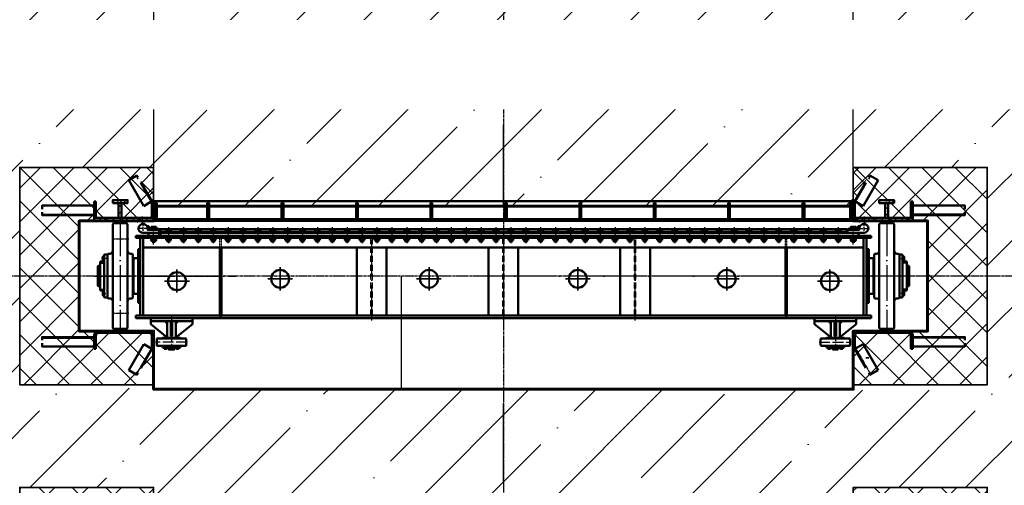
# Model space of a CAD drawing. Header units: millimetres. Extents: x -50096 to 615650, y 194565 to 243945.
# Tile 5 of 130: x 227018 to 233634, y 207287 to 210415. Entities that reach past the tile are written whole.
import ezdxf
from ezdxf import colors
from ezdxf.entities.mleader import LeaderData, LeaderLine
from ezdxf.math import Vec2, Vec3

# ---------------------------------------------------------------- set-up
doc = ezdxf.new("R2010")
doc.units = ezdxf.units.MM
for name, pattern in [('ACAD_ISO02W100', [15, 12, -3]), ('ACAD_ISO04W100', [30, 24, -3, 0, -3]), ('CENTER2', [28.575, 19.05, -3.175, 3.175, -3.175]), ('ГТО-1 Пунктир', [7, 5, -2]), ('осевая', [50.8, 31.75, -6.35, 6.35, -6.35]), ('штриховая 04-2', [6, 4, -2])]:
    doc.linetypes.add(name, pattern=pattern)
for name, color, linetype, lineweight in [('ГТО Оси 0.25', 7, 'осевая', 25), ('ГТО-2_Бетон_060', 3, 'Continuous', 60), ('ГТО-2_Выноски_035', 2, 'Continuous', 35), ('ГТО-2_Пунктир', 151, 'ГТО-1 Пунктир', 25), ('ГТО-2_Пунктир_025', 151, 'ГТО-1 Пунктир', 25), ('ГТО-2_Размеры_035', 2, 'Continuous', 35), ('ГТО-2_Штриховка', 252, 'Continuous', 18), ('ОЗиМ Металл', 1, 'Continuous', 50), ('ОЗиМ Металл штрих', 230, 'штриховая 04-2', 25), ('ОЗиМ Невидимый', 7, 'ACAD_ISO02W100', 25), ('ОЗиМ Осевой', 7, 'ACAD_ISO04W100', 25), ('ОЗиМ Ось', 7, 'ACAD_ISO04W100', 25), ('ОЗиМ Размерный', 7, 'Continuous', 25), ('ОЗиМ Размеры', 2, 'Continuous', 35)]:
    doc.layers.add(name, color=color, linetype=linetype, lineweight=lineweight)
doc.layers.add('ГТО-2_Штриховка_018', color=7, linetype='Continuous', lineweight=18, true_color=0x6b6b6b)
doc.layers.add('ОЗиМ Оси', color=4, linetype='CENTER2')
doc.styles.add('MOSOBL (isocpeur)', font='isocpeur.ttf')
pattern_1 = [(45, (-249212.94, -642478.8), (-67.351921, 67.351921), []), (135, (-249212.94, -642478.8), (-67.351921, -67.351921), [])]
pattern_2 = [(45, (80005.412, 339414.46), (-22.4506403, 22.4506403), [])]
pattern_3 = [(45, (91776.375, 338952.348), (-22.4506403, 22.4506403), [])]

# ---------------------------------------------------------------- blocks, each defined once
blk = doc.blocks.new('awrteqw5t')
at = {"layer": 'ГТО-2_Пунктир'}
for p, q in [((834.4, 2350), (5850, 2350)), ((5850, -2350), (833.9, -2350))]:
    blk.add_line(p, q, dxfattribs=at)
blk = doc.blocks.new('A$C09596088')
at = {"layer": 'ГТО-2_Штриховка_018'}
h = blk.add_hatch(dxfattribs=at)
h.set_pattern_fill('ANSI37', color=256, scale=50)
h.paths.add_polyline_path([(-2350, -730), (-2350, -370), (-2850, -370), (-2850, 0), (-2850, 370), (-2350, 370), (-2350, 470), (-2350, 730), (-3249.998957, 730), (-3249.998957, -730)])
h.paths.add_polyline_path([(-3249.998957, -3940), (-2350, -3940), (-2350, -3480), (-2650, -3480), (-2650, -3180), (-2350, -3180), (-2350, -2900), (-2850, -2900), (-2850, -1900), (-2350, -1900), (-2350, -1398.05927), (-2350, -1420), (-3249.998957, -1420)])
h.paths.add_polyline_path([(2850, -370), (2350, -370), (2350, -730), (3249.998957, -730), (3249.998957, 730), (2350, 730), (2350, 470), (2350, 370), (2850, 370), (2850, 0)])
h.paths.add_polyline_path([(2850, -1900), (2850, -2900), (2350, -2900), (2350, -3180), (2650, -3180), (2650, -3480), (2350, -3480), (2350, -3940), (3249.998957, -3940), (3249.998957, -1420), (2350, -1420), (2350, -1398.831811), (2350, -1900)])
at = {"layer": 'ГТО-2_Бетон_060'}
for points in [[(-2850, 0), (-2850, -370), (-2350, -370), (-2350, -760), (2350, -760), (2350, -370), (2850, -370), (2850, 0), (2850, 370), (2350, 370), (2350, 470), (-2350, 470), (-2350, 370), (-2850, 370)], [(2850, -1900), (2350, -1900), (2350, -1900), (-2350, -1900), (-2350, -1900), (-2850, -1900), (-2850, -2900), (-2350, -2900), (-2350, -3180), (-2650, -3180), (-2650, -3480), (-2350, -3480), (-2350, -4830.538949), (2343.308399, -4830), (2350, -3480), (2650, -3480), (2650, -3180), (2350, -3180), (2350, -2900), (2850, -2900)]]:
    blk.add_lwpolyline(points, close=True, dxfattribs=at)
at = {"layer": 'ГТО-2_Размеры_035'}
for points in [[(-2350, 470), (-2350, 730), (-3249.998957, 730), (-3249.998957, -730), (-2350, -730)], [(2350, 470), (2350, 730), (3249.998957, 730), (3249.998957, -730), (2350, -730)], [(-2350, -1900), (-2350, -1420), (-3249.998957, -1420), (-3249.998957, -3940), (-2350, -3940)], [(2350, -1900), (2350, -1420), (3249.998957, -1420), (3249.998957, -3940), (2350, -3940)]]:
    blk.add_lwpolyline(points, dxfattribs=at)
at = {"layer": 'ОЗиМ Размерный', "ltscale": 0.5}
blk.add_line((2350, 502), (2350, 730), dxfattribs=at)
blk = doc.blocks.new('*U43')
at = {"layer": 'ГТО Оси 0.25', "ltscale": 5}
blk.add_line((0, -53.5), (0, 53.5), dxfattribs=at)
at = {"layer": 'ОЗиМ Металл'}
for p, q in [((-16.5, 18.8), (-16.5, 34.8)), ((-16.5, 34.8), (16.5, 34.8)), ((-10, 39.6), (-7.5, 42.1)), ((-10, 39.6), (10, 39.6)), ((-10, 34.8), (-10, 39.6)), ((-8.7, 18.8), (-8.7, 34.8)), ((-7.5, 42.1), (7.5, 42.1)), ((7.5, 42.1), (10, 39.6)), ((8.5, 18.8), (8.5, 34.8)), ((10, 34.8), (10, 39.6)), ((16.5, 18.8), (16.5, 34.8)), ((-16.5, -35.7), (-16.5, -23.2)), ((16.5, -35.7), (-16.5, -35.7)), ((-8.2, -35.7), (-8.2, -23.2)), ((8.2, -35.7), (8.2, -23.2)), ((16.5, -35.7), (16.5, -23.2))]:
    blk.add_line(p, q, dxfattribs=at)
at = {"layer": 'ОЗиМ Размеры'}
for p, q in [((-7.5, 42.1), (-7.5, 34.8)), ((7.5, 42.1), (7.5, 34.8))]:
    blk.add_line(p, q, dxfattribs=at)
blk = doc.blocks.new('*U44')
at = {"layer": 'ОЗиМ Размеры', "color": 0, "linetype": 'ByBlock', "lineweight": -2, "transparency": 16777216}
for p in [(0, 0), (100, 0), (200, 0), (300, 0), (400, 0), (500, 0), (600, 0), (700, 0), (800, 0), (900, 0), (1000, 0), (1100, 0), (1200, 0), (1300, 0), (1400, 0), (1500, 0), (1600, 0), (1700, 0), (1800, 0), (1900, 0), (2000, 0), (2100, 0), (2200, 0), (2300, 0), (2400, 0), (2500, 0), (2600, 0), (2700, 0), (2800, 0), (2900, 0), (3000, 0), (3100, 0), (3200, 0), (3300, 0), (3400, 0), (3500, 0), (3600, 0), (3700, 0), (3800, 0), (3900, 0), (4000, 0), (4100, 0), (4200, 0), (4300, 0), (4400, 0), (4500, 0)]:
    blk.add_blockref('*U43', p, dxfattribs=at)
blk = doc.blocks.new('A$C509D7D2D')
at = {"layer": 'ОЗиМ Металл'}
for p, q in [((-2625, 349.4), (-2620, 354.4)), ((-2625, 349.4), (-2625, -170)), ((-2525, 349.4), (-2530, 354.4)), ((-2525, 349.4), (-2525, -170)), ((2525, 349.4), (2530, 354.4)), ((2525, 349.4), (2525, -170)), ((2625, 349.4), (2620, 354.4)), ((2625, 349.4), (2625, -170)), ((-2470, 256), (-2470, 270)), ((-2422, 290), (-2312, 290)), ((-2387.4, 310), (-2360, 310)), ((-2385, 290), (2385, 290)), ((-2372, 310), (-2312, 310)), ((-2360, 330.5), (-2360, 318)), ((-2340, 330.5), (-2340, 318)), ((-2312, 270), (-2312, 315)), ((-2312, 315), (-2302, 315)), ((-2312, 310), (-2312, 290)), ((-2312, 298), (-870, 298)), ((-870, 298), (-870, 290)), ((-865, 298), (865, 298)), ((-865, 298), (-865, 290)), ((865, 298), (865, 290)), ((870, 298), (870, 290)), ((870, 298), (2310, 298)), ((2312, 315), (2302, 315)), ((2310, 290), (2310, 298)), ((2312, 290), (2312, 315)), ((2372, 310), (2312, 310)), ((2312, 310), (2312, 290)), ((2422, 290), (2312, 290)), ((2340, 330.5), (2340, 318)), ((2360, 330.5), (2360, 318)), ((2387.4, 310), (2360, 310)), ((2470, 256), (2470, 270)), ((2470, 256), (2470, 270)), ((-2360, 229), (-2360, 256)), ((-2360, 229), (-2360, 256)), ((-2360, 229), (-2340, 229)), ((-2360, 229), (-2340, 229)), ((-2340, 229), (-2340, 256)), ((-2340, 229), (-2340, 256)), ((2340, 229), (2340, 256)), ((2360, 229), (2340, 229)), ((2360, 229), (2360, 256)), ((-2679.5, 145), (-2682, 142.5)), ((-2682, -142.5), (-2682, 142.5)), ((-2679.5, 145), (-2661, 145)), ((-2655, 150), (-2660, 145)), ((-2660, 145), (-2660, -145)), ((-2655, 150), (-2645, 150)), ((-2495, 150), (-2505, 150)), ((-2495, 150), (-2490, 145)), ((-2490, 145), (-2490, -70)), ((-2455, 179.7), (-2440, 179.7)), ((-1905, -264), (-1905, 191)), ((-1895, -264), (-1895, 191)), ((-985, -264), (-985, 191)), ((-785, -264), (-785, 191)), ((-100, -264), (-100, 191)), ((100, -264), (100, 191)), ((785, -264), (785, 185)), ((985, -264), (985, 185)), ((1895, -264), (1895, 191)), ((1905, -264), (1905, 191)), ((2455, 179.7), (2440, 179.7)), ((2495, 150), (2490, 145)), ((2490, 145), (2490, -70)), ((2495, 150), (2505, 150)), ((2655, 150), (2645, 150)), ((2655, 150), (2660, 145)), ((2660, 145), (2660, -145)), ((2679.5, 145), (2661, 145)), ((2679.5, 145), (2682, 142.5)), ((2682, -142.5), (2682, 142.5)), ((-2725, 66), (-2722, 69)), ((-2722, 69), (-2710, 69)), ((-2710, 69), (-2710, 97.5)), ((-2710, 97.5), (-2703, 97.5)), ((-2710, -97.5), (-2710, 97.5)), ((-2703, 97.5), (-2682, 97.5)), ((-2682, 123.7), (-2692, 123.7)), ((-2682, 111.3), (-2692, 111.3)), ((-2486, -70), (-2486, 120)), ((-2486, 120), (-2455, 120)), ((2486, 120), (2455, 120)), ((2486, -70), (2486, 120)), ((2682, 123.7), (2692, 123.7)), ((2682, 111.3), (2692, 111.3)), ((2703, 97.5), (2682, 97.5)), ((2710, 97.5), (2703, 97.5)), ((2710, 69), (2710, 97.5)), ((2710, -97.5), (2710, 97.5)), ((2722, 69), (2710, 69)), ((2725, 66), (2722, 69)), ((-2725, 66), (-2725, -66)), ((-2725, 44.2), (-2710, 44.2)), ((2725, 44.2), (2710, 44.2)), ((2725, 66), (2725, -66)), ((-2725, -44.2), (-2710, -44.2)), ((-2725, -66), (-2722, -69)), ((2725, -44.2), (2710, -44.2)), ((2725, -66), (2722, -69)), ((-2722, -69), (-2710, -69)), ((-2703, -97.5), (-2710, -97.5)), ((-2682, -97.5), (-2703, -97.5)), ((-2682, -111.3), (-2692, -111.3)), ((-2682, -123.7), (-2692, -123.7)), ((-2682, -142.5), (-2682, -70)), ((-2490, -70), (-2490, -145)), ((2490, -70), (2490, -145)), ((2682, -142.5), (2682, -70)), ((2682, -97.5), (2703, -97.5)), ((2682, -111.3), (2692, -111.3)), ((2682, -123.7), (2692, -123.7)), ((2703, -97.5), (2710, -97.5)), ((2722, -69), (2710, -69)), ((-2682, -142.5), (-2679.5, -145)), ((-2661, -145), (-2679.5, -145)), ((-2655, -150), (-2660, -145)), ((-2655, -150), (-2645, -150)), ((-2625, -349.4), (-2625, -170)), ((-2525, -349.4), (-2525, -170)), ((-2495, -150), (-2505, -150)), ((-2495, -150), (-2490, -145)), ((-2455, -180.3), (-2440, -180.3)), ((2455, -180.3), (2440, -180.3)), ((2495, -150), (2490, -145)), ((2495, -150), (2505, -150)), ((2525, -349.4), (2525, -170)), ((2625, -349.4), (2625, -170)), ((2655, -150), (2645, -150)), ((2655, -150), (2660, -145)), ((2661, -145), (2679.5, -145)), ((2682, -142.5), (2679.5, -145)), ((0, -264), (-2470, -264)), ((-2470, -284), (-2470, -264)), ((-1900, -284), (-1900, -264)), ((0, -264), (2470, -264)), ((1900, -284), (1900, -264)), ((2470, -284), (2470, -264)), ((0, -284), (-2470, -284)), ((-2370, -284), (-2370, -304)), ((-2370, -284), (-2090, -284)), ((-2370, -304), (-2090, -304)), ((-2370, -324), (-2370, -304)), ((-2270, -404), (-2370, -324)), ((-2260, -319), (-2275, -304)), ((-2260, -304), (-2260, -414)), ((-2200, -304), (-2260, -304)), ((-2235, -404), (-2235, -304)), ((-2225, -404), (-2225, -304)), ((-2200, -304), (-2200, -414)), ((-2200, -319), (-2185, -304)), ((-2190, -404), (-2090, -324)), ((-2090, -284), (-2090, -304)), ((-2090, -324), (-2090, -304)), ((0, -284), (2470, -284)), ((2090, -284), (2090, -304)), ((2370, -304), (2090, -304)), ((2090, -324), (2090, -304)), ((2190, -404), (2090, -324)), ((2200, -319), (2185, -304)), ((2200, -304), (2200, -414)), ((2225, -404), (2225, -304)), ((2235, -404), (2235, -304)), ((2260, -304), (2260, -414)), ((2260, -319), (2275, -304)), ((2270, -404), (2370, -324)), ((2370, -284), (2370, -304)), ((2370, -324), (2370, -304)), ((-2625, -349.4), (-2620, -354.4)), ((-2525, -349.4), (-2530, -354.4)), ((2525, -349.4), (2530, -354.4)), ((2625, -349.4), (2620, -354.4)), ((-2326.2, -419), (-2295, -419)), ((-2295, -419), (-2290, -414)), ((-2295, -419), (-2165, -419)), ((-2170, -414), (-2290, -414)), ((-2260, -404), (-2270, -404)), ((-2200, -414), (-2260, -414)), ((-2200, -414), (-2260, -414)), ((-2230, -404), (-2235, -404)), ((-2230, -404), (-2225, -404)), ((-2200, -404), (-2190, -404)), ((-2165, -419), (-2170, -414)), ((-2165, -419), (-2133.8, -419)), ((2165, -419), (2133.8, -419)), ((2165, -419), (2170, -414)), ((2295, -419), (2165, -419)), ((2170, -414), (2290, -414)), ((2200, -404), (2190, -404)), ((2230, -404), (2225, -404)), ((2230, -404), (2235, -404)), ((2260, -404), (2270, -404)), ((2295, -419), (2290, -414)), ((2326.2, -419), (2295, -419)), ((-2295, -469), (-2326.2, -469)), ((-2295, -469), (-2290, -474)), ((-2295, -469), (-2165, -469)), ((-2278.5, -474), (-2290, -474)), ((-2273.6, -482.5), (-2271.1, -480)), ((-2272.5, -488.9), (-2272.5, -482.5)), ((-2170, -474), (-2266.5, -474)), ((-2250, -482), (-2250, -492)), ((-2210, -482), (-2250, -482)), ((-2250, -492), (-2248, -494)), ((-2210, -492), (-2250, -492)), ((-2212, -494), (-2248, -494)), ((-2245, -480), (-2245, -482)), ((-2215, -480), (-2215, -482)), ((-2210, -492), (-2212, -494)), ((-2210, -482), (-2210, -492)), ((-2186.4, -482.5), (-2188.9, -480)), ((-2187.5, -488.9), (-2187.5, -482.5)), ((-2170, -474), (-2181.5, -474)), ((-2165, -469), (-2170, -474)), ((-2133.8, -469), (-2165, -469)), ((2133.8, -469), (2165, -469)), ((2165, -469), (2170, -474)), ((2295, -469), (2165, -469)), ((2290, -474), (2170, -474)), ((2170, -474), (2170, -480)), ((2170, -480), (2290, -480)), ((2188.3, -482.5), (2185.8, -480)), ((2187.5, -488.9), (2187.5, -482.5)), ((2210, -482), (2210, -492)), ((2210, -482), (2250, -482)), ((2210, -492), (2212, -494)), ((2212, -494), (2248, -494)), ((2213.8, -480), (2215, -480)), ((2215, -480), (2215, -482)), ((2245, -480), (2245, -482)), ((2246.2, -480), (2245, -480)), ((2250, -492), (2248, -494)), ((2250, -482), (2250, -492)), ((2273.6, -482.5), (2271.1, -480)), ((2272.5, -488.9), (2272.5, -482.5)), ((2278.5, -474), (2290, -474)), ((2295, -469), (2290, -474)), ((2290, -480), (2290, -474)), ((2295, -469), (2326.2, -469))]:
    blk.add_line(p, q, dxfattribs=at)
at = {"layer": 'ОЗиМ Металл', "ltscale": 0.01}
for p, q in [((-2390, 328), (-2390, 335)), ((-2390, 335), (-2382, 335)), ((-2382, 328), (-2382, 335)), ((2390, 335), (2382, 335)), ((2382, 328), (2382, 335)), ((2390, 328), (2390, 335)), ((-2385, 290), (-2315, 290)), ((-2385, 290), (-2385, 280)), ((-2315, 318), (-2372, 318)), ((-2312, 310), (-2340, 310)), ((-2315, 310), (-2315, 318)), ((2312, 315), (-2302, 315)), ((2312, 310), (2340, 310)), ((2315, 310), (2315, 318)), ((2315, 318), (2372, 318)), ((2385, 290), (2315, 290)), ((2385, 290), (2385, 280)), ((-2455, 179.7), (-2455, -180.3)), ((2420, 191), (-2420, 191)), ((2455, 179.7), (2455, -180.3))]:
    blk.add_line(p, q, dxfattribs=at)
at = {"layer": 'ОЗиМ Металл', "ltscale": 10}
for p, q in [((2470, 270), (-2470, 270)), ((-2385, 270), (-2385, 280)), ((2385, 270), (2385, 290)), ((2470, 256), (-2470, 256)), ((-2440, -264), (-2440, 256)), ((-2420, -264), (-2420, 256)), ((-1920, 246), (-1920, 246)), ((2420, -264), (2420, 256)), ((2440, -264), (2440, 256))]:
    blk.add_line(p, q, dxfattribs=at)
at = {"layer": 'ОЗиМ Металл', "ltscale": 0.4}
for p, q in [((-2290, -480), (-2290, -474)), ((-2290, -474), (-2170, -474)), ((-2170, -480), (-2290, -480)), ((-2266.5, -474), (-2170, -474)), ((-2246.2, -480), (-2245, -480)), ((-2213.8, -480), (-2215, -480)), ((-2181.5, -474), (-2170, -474)), ((-2170, -474), (-2170, -480))]:
    blk.add_line(p, q, dxfattribs=at)
at = {"layer": 'ОЗиМ Металл', "ltscale": 0.01}
for points in [[(-2333.5, 318), (-2366.5, 318), (-2366.5, 330.5), (-2333.5, 330.5)], [(2333.5, 318), (2366.5, 318), (2366.5, 330.5), (2333.5, 330.5)], [(-2333.5, 256), (-2366.5, 256), (-2366.5, 238), (-2333.5, 238)], [(-2333.5, 256), (-2366.5, 256), (-2366.5, 238), (-2333.5, 238)], [(2333.5, 256), (2366.5, 256), (2366.5, 238), (2333.5, 238)]]:
    blk.add_lwpolyline(points, close=True, dxfattribs=at)
at = {"layer": 'ОЗиМ Металл'}
for points in [[(-2682, 130.5), (-2692, 130.5), (-2692, 104.5), (-2682, 104.5)], [(2682, 130.5), (2692, 130.5), (2692, 104.5), (2682, 104.5)], [(-2682, -104.5), (-2692, -104.5), (-2692, -130.5), (-2682, -130.5)], [(2682, -104.5), (2692, -104.5), (2692, -130.5), (2682, -130.5)], [(-2280.1, -488.9), (-2280.1, -482.5), (-2264.9, -482.5), (-2264.9, -488.9)], [(-2280, -480), (-2280, -482.5), (-2265, -482.5), (-2265, -480)], [(-2179.9, -488.9), (-2179.9, -482.5), (-2195.1, -482.5), (-2195.1, -488.9)], [(-2180, -480), (-2180, -482.5), (-2195, -482.5), (-2195, -480)], [(2179.9, -488.9), (2179.9, -482.5), (2195.1, -482.5), (2195.1, -488.9)], [(2180, -480), (2180, -482.5), (2195, -482.5), (2195, -480)], [(2280.1, -488.9), (2280.1, -482.5), (2264.9, -482.5), (2264.9, -488.9)], [(2280, -480), (2280, -482.5), (2265, -482.5), (2265, -480)]]:
    blk.add_lwpolyline(points, close=True, dxfattribs=at)
for points in [[(-2455, -120), (-2486, -120), (-2486, -70)], [(2455, -120), (2486, -120), (2486, -70)]]:
    blk.add_lwpolyline(points, dxfattribs=at)
for centre in [(-2193.5, -34.5), (-1500, -19), (-500, -19), (500, -19), (1500, -19), (2193.5, -34.5)]:
    blk.add_circle(centre, 60, dxfattribs=at)
for centre, radius, start, end in [((-2575, -1395), 1750, 88.52652, 91.47348), ((-2422, 320), 30, 123.55731, 269.96926), ((-2422, 320), 30, 56.44269, 123.55731), ((-2422, 320), 30, 351.78679, 56.44269), ((2422, 320), 30, 123.55731, 188.21321), ((2422, 320), 30, 56.44269, 123.55731), ((2422, 320), 30, 270.03074, 56.44269), ((2575, -1395), 1750, 88.52652, 91.47348), ((-2387.4, 315), 5, 171.78679, 270), ((2387.4, 315), 5, 270, 8.21321), ((-2645, 170), 20, 270, 0), ((-2505, 170), 20, 180, 270), ((2505, 170), 20, 270, 0), ((2645, 170), 20, 180, 270), ((-2645, -170), 20, 0, 90), ((-2505, -170), 20, 90, 180), ((2505, -170), 20, 0, 90), ((2645, -170), 20, 90, 180), ((-2575, 1395), 1750, 268.52652, 271.47348), ((2575, 1395), 1750, 268.52652, 271.47348), ((-2180, -444), 150, 171.05969, 188.94031), ((-2326.2, -421), 2, 90, 171.05969), ((-2133.8, -421), 2, 8.94031, 90), ((-2280, -444), 150, 351.05969, 8.94031), ((2280, -444), 150, 171.05969, 188.94031), ((2133.8, -421), 2, 90, 171.05969), ((2326.2, -421), 2, 8.94031, 90), ((2180, -444), 150, 351.05969, 8.94031), ((-2326.2, -467), 2, 188.94031, 270), ((-2133.8, -467), 2, 270, 351.05969), ((2133.8, -467), 2, 188.94031, 270), ((2326.2, -467), 2, 270, 351.05969)]:
    blk.add_arc(centre, radius, start, end, dxfattribs=at)
at = {"layer": 'ОЗиМ Металл', "ltscale": 0.01}
for centre, radius, start, end in [((-2372, 328), 18, 180, 270), ((-2372, 328), 10, 180, 270), ((2372, 328), 18, 270, 0), ((2372, 328), 10, 270, 0)]:
    blk.add_arc(centre, radius, start, end, dxfattribs=at)
at = {"layer": 'ОЗиМ Металл штрих'}
for p, q in [((-2302, 315), (-2302, 270)), ((2302, 315), (2302, 288))]:
    blk.add_line(p, q, dxfattribs=at)
at = {"layer": 'ОЗиМ Металл штрих', "ltscale": 0.2}
for p, q in [((-1905, 191), (-1905, 256)), ((-1895, 191), (-1895, 256)), ((1895, 191), (1895, 256)), ((1905, 191), (1905, 256))]:
    blk.add_line(p, q, dxfattribs=at)
at = {"layer": 'ОЗиМ Металл штрих', "ltscale": 10}
for p, q in [((-890, -264), (-890, 256)), ((-890, 215), (-890, 246)), ((-880, -264), (-880, 256)), ((-880, 215), (-880, 246)), ((-5, -264), (-5, 256)), ((5, -264), (5, 256)), ((880, 205), (880, 256)), ((880, -264), (880, 205)), ((890, 205), (890, 256)), ((890, -264), (890, 205))]:
    blk.add_line(p, q, dxfattribs=at)
at = {"layer": 'ОЗиМ Осевой'}
for p, q in [((-2422, 358), (-2422, 283.9)), ((-2350, 211.3), (-2350, 334.3)), ((-2350, 211.3), (-2350, 334.3)), ((2350, 211.3), (2350, 334.3)), ((2422, 358), (2422, 283.9)), ((-2390.2, 320), (-2454.4, 320)), ((2390.2, 320), (2454.4, 320))]:
    blk.add_line(p, q, dxfattribs=at)
at = {"layer": 'ОЗиМ Осевой', "ltscale": 10}
for p, q in [((0, 347.2), (0, -348.7)), ((2575, 373.4), (2575, -361.7)), ((-885, -298.1), (-885, 298.2)), ((885, -298.1), (885, 318.3))]:
    blk.add_line(p, q, dxfattribs=at)
at = {"layer": 'ОЗиМ Ось', "ltscale": 10}
for p, q in [((-2575, 373.4), (-2575, -361.7)), ((-2747.7, 0), (-1798.3, 0)), ((2747.7, 0), (-199.9, 0))]:
    blk.add_line(p, q, dxfattribs=at)
at = {"layer": 'ОЗиМ Ось'}
for p, q in [((-2631, 250), (-2515.8, 250)), ((-2714.3, 87.5), (-2689.7, 87.5)), ((-2662.4, 117.5), (-2699.6, 117.5)), ((2662.4, 117.5), (2699.6, 117.5)), ((2714.3, 87.5), (2689.7, 87.5)), ((-2712.9, -87.5), (-2687.4, -87.5)), ((-2694.6, -117.5), (-2667.3, -117.5)), ((2694.6, -117.5), (2667.3, -117.5)), ((2712.9, -87.5), (2687.4, -87.5)), ((-2631, -250), (-2515.8, -250))]:
    blk.add_line(p, q, dxfattribs=at)
at = {"layer": 'ОЗиМ Ось', "ltscale": 3}
for p, q in [((-2230, -274.2), (-2230, -496.9)), ((2230, -274.2), (2230, -496.9)), ((-2127, -444), (-2334.6, -444)), ((2121.6, -444), (2334.6, -444))]:
    blk.add_line(p, q, dxfattribs=at)
at = {"layer": 'ОЗиМ Размеры', "ltscale": 0.01}
for p, q in [((-2358.5, 229), (-2358.5, 238)), ((-2358.5, 229), (-2358.5, 238)), ((-2341.5, 229), (-2341.5, 238)), ((-2341.5, 229), (-2341.5, 238)), ((2341.5, 229), (2341.5, 238)), ((2358.5, 229), (2358.5, 238))]:
    blk.add_line(p, q, dxfattribs=at)
at = {"layer": 'ОЗиМ Размеры'}
for p, q in [((-2193.5, -111.6), (-2193.5, 43.9)), ((-1500, -96.8), (-1500, 58.8)), ((-500, -96.8), (-500, 58.8)), ((500, -96.8), (500, 58.8)), ((1500, -96.8), (1500, 58.8)), ((2193.5, -111.6), (2193.5, 43.9)), ((-2276.2, -34.5), (-2110, -34.5)), ((-1417.3, -19.6), (-1583.5, -19.6)), ((-417.3, -19.6), (-583.5, -19.6)), ((417.3, -19.6), (583.5, -19.6)), ((1417.3, -19.6), (1583.5, -19.6)), ((2276.2, -34.5), (2110, -34.5))]:
    blk.add_line(p, q, dxfattribs=at)
at = {"layer": 'ОЗиМ Размеры', "xscale": -1, "rotation": 180}
blk.add_blockref('*U44', (-2250, 274.8), dxfattribs=at)

msp = doc.modelspace()

# ---------------------------------------------------------------- hatches: boundary and pattern name
h = msp.add_hatch()
h.set_pattern_fill('ANSI31', color=256, scale=10)
h.set_pattern_definition(pattern_3)
h.paths.add_polyline_path([(227548.4, 208322.9, 0.414214), (227518.4, 208292.9), (227518.4, 208282.9), (227518.5, 208282.9), (227518.5, 208219.9), (227518.4, 208202.9), (227530.4, 208202.9), (227530.4, 208282.9), (227530.4, 208292.9, -0.414214), (227548.4, 208310.9), (227888.4, 208310.9, -0.414214), (227906.4, 208292.9), (227906.4, 208202.9), (227918.4, 208202.9), (227918.4, 208292.9, 0.414214), (227888.4, 208322.9)])
h = msp.add_hatch()
h.set_pattern_fill('ANSI31', color=256, scale=10)
h.set_pattern_definition(pattern_3)
h.paths.add_polyline_path([(232988.4, 208322.9, -0.414214), (233018.4, 208292.9), (233018.4, 208282.9), (233018.4, 208282.9), (233018.4, 208219.9), (233018.4, 208202.9), (233006.4, 208202.9), (233006.4, 208282.9), (233006.4, 208292.9, 0.414214), (232988.4, 208310.9), (232648.4, 208310.9, 0.414214), (232630.4, 208292.9), (232630.4, 208202.9), (232618.4, 208202.9), (232618.4, 208292.9, -0.414214), (232648.4, 208322.9)])
at = {"layer": 'ГТО-2_Штриховка_018'}
h = msp.add_hatch(dxfattribs=at)
h.set_pattern_fill('ANSI35', color=256, scale=100)
h.set_pattern_definition([(45, (-98382.44, -494469.8), (-449.0128, 449.0128), []), (45, (-97933.4, -494469.8), (-449.0128, 449.0128), [793.75, -158.75, 0, -158.75])])
h.paths.add_polyline_path([(223218.4, 212462.9), (223568.4, 212462.9), (223568.4, 212712.9), (223018.4, 212712.9), (223018.4, 214212.9), (223268.4, 214212.9), (223268.4, 214462.9), (223018.4, 214462.9), (223018.4, 220362.9), (225218.4, 220362.9), (225218.4, 214462.9), (224268.4, 214462.9), (224268.4, 214212.9), (225218.4, 214212.9), (225218.4, 214112.9), (225418.4, 214112.9), (225418.4, 220612.9), (223018.4, 220612.9), (223018.4, 221662.7), (221518.4, 221662.7), (221518.4, 203362.9), (251268.4, 203362.9), (251267, 203862.9), (248930.3, 203862.9), (248918.4, 204752.9), (248018.5, 204752.9), (248018.5, 207272.9), (248918.4, 207272.9), (248918.4, 206792.9), (251268.4, 206792.9), (251268.4, 207932.9), (248018.5, 207932.9), (248018.5, 209422.9), (248918.4, 209422.9), (248918.4, 209162.9), (251268.4, 209162.9), (251268.4, 210562.9), (225018.4, 210562.9), (225018.4, 212462.9), (225418.4, 212462.9), (225418.4, 213112.9), (225218.4, 213112.9), (225218.4, 212720.7), (224418.4, 212712.9), (224418.4, 212462.9), (224768.4, 212462.9), (224768.4, 210762.9), (223218.4, 210762.9)])
h.paths.add_polyline_path([(223018.4, 209562.9), (226468.4, 209562.9), (226468.4, 205162.9), (223018.4, 205162.9)], flags=16)
h.paths.add_polyline_path([(221898.4, 213592.9), (221898.4, 214092.9), (222698.4, 214092.9), (222698.4, 213592.9)], flags=16)
h.paths.add_polyline_path([(227018.5, 209422.9), (227918.4, 209422.9), (227918.4, 209162.9), (232618.4, 209162.9), (232618.4, 209422.9), (233518.4, 209422.9), (233518.4, 207925.4), (227018.5, 207940.4)], flags=16)
h.paths.add_polyline_path([(222003.4, 216597.9), (222003.4, 217102.9), (222648.4, 217102.9), (222648.4, 216597.9)], flags=16)
h.paths.add_polyline_path([(227018.5, 207272.9), (227918.4, 207272.9), (227918.4, 206792.9), (232618.4, 206792.9), (232618.4, 207272.9), (233518.4, 207272.9), (233518.4, 204752.9), (232618.4, 204752.9), (232618.4, 203862.9), (227930.3, 203862.9), (227918.4, 204752.9), (227018.5, 204752.9)], flags=16)
h.paths.add_polyline_path([(234018.5, 209422.9), (234918.4, 209422.9), (234918.4, 209162.9), (239618.4, 209162.9), (239618.4, 209422.9), (240518.4, 209422.9), (240518.4, 207932.9), (234018.5, 207932.9)], flags=16)
h.paths.add_polyline_path([(234018.5, 207272.9), (234918.4, 207272.9), (234918.4, 206792.9), (239618.4, 206792.9), (239618.4, 207272.9), (240518.4, 207272.9), (240518.4, 204752.9), (239618.4, 204752.9), (239611.8, 203862.9), (234917, 203862.9), (234918.4, 204752.9), (234018.5, 204752.9)], flags=16)
h.paths.add_polyline_path([(241018.5, 209422.9), (241918.4, 209422.9), (241918.4, 209162.9), (246618.4, 209162.9), (246618.4, 209422.9), (247518.4, 209422.9), (247518.4, 207932.9), (241018.5, 207962.9)], flags=16)
h.paths.add_polyline_path([(241018.5, 207272.9), (241918.4, 207272.9), (241918.4, 206792.9), (246618.4, 206792.9), (246618.4, 207272.9), (247518.4, 207272.9), (247518.4, 204752.9), (246618.4, 204752.9), (246611.8, 203862.9), (241917, 203862.9), (241918.4, 204752.9), (241018.5, 204752.9)], flags=16)

# ---------------------------------------------------------------- linework, layer by layer
at = {"layer": 'ГТО-2_Бетон_060'}
for p, q in [((227918.4, 208322.9), (227418.7, 208322.9)), ((227918.4, 208072.9), (227918.4, 208322.9)), ((233118.4, 208322.9), (232618.4, 208322.9)), ((232618.4, 208322.9), (232618.4, 208072.9))]:
    msp.add_line(p, q, dxfattribs=at)
at = {"layer": 'ОЗиМ Металл'}
for p, q in [((227888.4, 208322.9), (227548.4, 208322.9)), ((227548.4, 208310.9), (227888.4, 208310.9)), ((232648.4, 208322.9), (232988.4, 208322.9)), ((232988.4, 208310.9), (232648.4, 208310.9)), ((227518.4, 208292.9), (227518.4, 208202.9)), ((227530.4, 208292.9), (227530.4, 208202.9)), ((227530.4, 208202.9), (227530.4, 208282.9)), ((227906.4, 208292.9), (227906.4, 208202.9)), ((227918.4, 208202.9), (227918.4, 208292.9)), ((232618.4, 208202.9), (232618.4, 208292.9)), ((232630.4, 208292.9), (232630.4, 208202.9)), ((233006.4, 208292.9), (233006.4, 208202.9)), ((233006.4, 208202.9), (233006.4, 208282.9)), ((233018.4, 208292.9), (233018.4, 208202.9)), ((227518.4, 208202.9), (227530.4, 208202.9)), ((227851.9, 208234.4), (227751.9, 208061.2)), ((227906.4, 208202.9), (227833.4, 208076.4)), ((227906.4, 208202.9), (227851.9, 208234.4)), ((227918.4, 208202.9), (227906.4, 208202.9)), ((232618.4, 208202.9), (232630.4, 208202.9)), ((232630.4, 208202.9), (232685, 208234.4)), ((232630.4, 208202.9), (232703.4, 208076.4)), ((232685, 208234.4), (232785, 208061.2)), ((233018.4, 208202.9), (233006.4, 208202.9)), ((227806.4, 208029.7), (227751.9, 208061.2)), ((232730.4, 208029.7), (232785, 208061.2)), ((227813.4, 208041.8), (227806.4, 208029.7)), ((232723.4, 208041.8), (232730.4, 208029.7))]:
    msp.add_line(p, q, dxfattribs=at)
for points in [[(227168.5, 208262.9), (227168.5, 208282.9), (227518.5, 208282.9), (227518.5, 208219.9), (227168.5, 208219.9), (227168.5, 208242.9)], [(233368.4, 208262.9), (233368.4, 208282.9), (233018.4, 208282.9), (233018.4, 208219.9), (233368.4, 208219.9), (233368.4, 208242.9)]]:
    msp.add_lwpolyline(points, dxfattribs=at)
for centre, radius, start, end in [((227548.4, 208292.9), 30, 90, 180), ((227548.4, 208292.9), 18, 90, 180), ((227888.4, 208292.9), 30, 0, 90), ((227888.4, 208292.9), 18, 0, 90), ((232648.4, 208292.9), 30, 90, 180), ((232648.4, 208292.9), 18, 90, 180), ((232988.4, 208292.9), 30, 0, 90), ((232988.4, 208292.9), 18, 0, 90)]:
    msp.add_arc(centre, radius, start, end, dxfattribs=at)
at = {"layer": 'ОЗиМ Невидимый', "ltscale": 0.2}
for p, q in [((227168.5, 208275.9), (227518.5, 208275.9)), ((233368.4, 208275.9), (233018.4, 208275.9))]:
    msp.add_line(p, q, dxfattribs=at)
at = {"layer": 'ОЗиМ Невидимый'}
for p, q in [((227901.3, 208205.9), (227801.3, 208032.7)), ((232635.6, 208205.9), (232735.6, 208032.7))]:
    msp.add_line(p, q, dxfattribs=at)
at = {"layer": 'ОЗиМ Осевой', "ltscale": 0.3}
msp.add_line((230268.4, 207301.7), (230268.4, 207838.1), dxfattribs=at)
at = {"layer": 'ОЗиМ Оси'}
msp.add_line((230268.4, 219234.4), (230268.4, 200768.4), dxfattribs=at)
at = {"layer": 'ОЗиМ Размерный'}
for p, q in [((227018.5, 208242.9), (227018.5, 207962.9)), ((233518.4, 208242.9), (233518.4, 207962.9))]:
    msp.add_line(p, q, dxfattribs=at)
at = {"layer": 'ОЗиМ Размерный', "ltscale": 0.5}
for p, q in [((227918.4, 207962.9), (227018.5, 207962.9)), ((232618.4, 207962.9), (233518.4, 207962.9))]:
    msp.add_line(p, q, dxfattribs=at)
at = {"layer": 'ОЗиМ Размеры'}
for p, q in [((227918.4, 208202.9), (227918.4, 207932.9)), ((232618.4, 208202.9), (232618.4, 207932.9)), ((232723.4, 208142.9), (232703.4, 208142.9)), ((227918.4, 208072.9), (227918.4, 207962.9)), ((232618.4, 208072.9), (232618.4, 207962.9))]:
    msp.add_line(p, q, dxfattribs=at)

# ---------------------------------------------------------------- block references
at = {"layer": 'ГТО-2_Пунктир_025', "extrusion": (0, 0, -1), "zscale": -1, "rotation": 270}
msp.add_blockref('awrteqw5t', (-230268.4, 215012.9), dxfattribs=at)

# ---------------------------------------------------------------- next in the draw order: leaders
at = {"layer": 'ГТО-2_Выноски_035'}
ml = msp.add_multileader_mtext('Standard', dxfattribs=at)
ml.set_content('Ось паза аварийно-ремонтных затворов', color=256, style='MOSOBL (isocpeur)')
ml.set_leader_properties(color=7, lineweight=-1)
ml.build(insert=Vec2(0, 0))
ml.multileader.update_dxf_attribs({"has_dogleg": 0, "text_left_attachment_type": 6, "text_right_attachment_type": 6, "dogleg_length": 0, "arrow_head_size": 300, "scale": 100})
ctx = ml.context
ctx.base_point, ctx.scale, ctx.char_height, ctx.arrow_head_size, ctx.landing_gap_size, ctx.plane_origin = Vec3(279689.3, 209873.5), 100, 300, 300, 200, Vec3(277261.9, 204996.2)
ctx.left_attachment, ctx.right_attachment, ctx.text_align_type = 6, 6, 1
notes = []
notes.append((ctx, [(0, (1, 1, 0), (279689.3, 209873.5), (1, 0), 0, [(0, [(278982.8, 208692.9)], 0, [])])]))
ctx.mtext.insert, ctx.mtext.width, ctx.mtext.alignment, ctx.mtext.flow_direction = Vec3(282776.8, 210263.5), 6657.464, 2, 5
ctx.mtext.has_bg_fill, ctx.mtext.bg_color, ctx.mtext.bg_scale_factor, ctx.mtext.bg_transparency, ctx.mtext.use_window_bg_color = 1, -1073741824, 1.5, 0, 1
for ctx, leaders in notes:
    for number, flags, end, landing, length, lines in leaders:
        leader = LeaderData()
        leader.index, (leader.has_last_leader_line, leader.has_dogleg_vector, leader.attachment_direction) = number, flags
        leader.last_leader_point, leader.dogleg_vector, leader.dogleg_length = Vec3(end), Vec3(landing), length
        for number, points, colour, breaks in lines:
            line = LeaderLine()
            line.index, line.vertices, line.color, line.breaks = number, Vec3.list(points), colors.encode_raw_color(colour), breaks
            leader.lines.append(line)
        ctx.leaders.append(leader)

# ---------------------------------------------------------------- next in the draw order: hatches: boundary and pattern name
h = msp.add_hatch()
h.set_pattern_fill('ANSI31', color=256, scale=10)
h.set_pattern_definition(pattern_2)
h.paths.add_polyline_path([(227518.5, 209193.5), (227530.5, 209193.5), (227530.5, 209082.9), (227518.5, 209082.9)])
h.paths.add_polyline_path([(227518.5, 209082.9), (227843.4, 209082.9), (227843.4, 209062.9), (227518.5, 209062.9)])
h.paths.add_polyline_path([(227843.4, 209082.9), (227918.4, 209082.9), (227918.4, 209062.9), (227843.4, 209062.9)])
h.paths.add_polyline_path([(227906.4, 209194.9), (227918.4, 209194.9), (227918.4, 209139.9), (227917.4, 209139.9), (227917.4, 209089.9), (227918.4, 209082.9), (227906.4, 209082.9)])
h.paths.add_polyline_path([(227843.4, 209062.9), (227888.4, 209062.9), (227888.4, 209052.9), (227843.4, 209052.9)])
h.paths.add_polyline_path([(227798.4, 209062.9), (227843.4, 209062.9), (227843.4, 209052.9), (227798.4, 209052.9)])
h.paths.add_polyline_path([(227683.4, 209182.9), (227703.4, 209182.9), (227703.4, 209082.9), (227683.4, 209082.9)])
edge = h.paths.add_edge_path()
edge.add_line((227643.4, 209202.9), (227695, 209202.9))
edge.add_line((227695, 209202.9), (227697.2, 209196.6))
edge.add_arc((227698.5, 209193.1), 3.75, 109.71408, 289.71408)
edge.add_arc((227698.5, 209193.1), 3.75, 289.71408, 469.71408)
edge.add_line((227697.2, 209196.6), (227695, 209202.9))
edge.add_line((227695, 209202.9), (227743.4, 209202.9))
edge.add_line((227743.4, 209202.9), (227743.4, 209182.9))
edge.add_line((227743.4, 209182.9), (227643.4, 209182.9))
edge.add_line((227643.4, 209182.9), (227643.4, 209202.9))
h = msp.add_hatch()
h.set_pattern_fill('ANSI31', color=256, scale=10)
h.set_pattern_definition(pattern_2)
h.paths.add_polyline_path([(233018.4, 209193.5), (233006.4, 209193.5), (233006.4, 209082.9), (233018.4, 209082.9)])
h.paths.add_polyline_path([(233018.4, 209082.9), (232693.4, 209082.9), (232693.4, 209062.9), (233018.4, 209062.9)])
h.paths.add_polyline_path([(232693.4, 209082.9), (232618.4, 209082.9), (232618.4, 209062.9), (232693.4, 209062.9)])
h.paths.add_polyline_path([(232630.4, 209194.9), (232618.4, 209194.9), (232618.4, 209139.9), (232619.4, 209139.9), (232619.4, 209089.9), (232618.4, 209082.9), (232630.4, 209082.9)])
h.paths.add_polyline_path([(232693.4, 209062.9), (232648.4, 209062.9), (232648.4, 209052.9), (232693.4, 209052.9)])
h.paths.add_polyline_path([(232738.4, 209062.9), (232693.4, 209062.9), (232693.4, 209052.9), (232738.4, 209052.9)])
h.paths.add_polyline_path([(232853.4, 209182.9), (232833.4, 209182.9), (232833.4, 209082.9), (232853.4, 209082.9)])
edge = h.paths.add_edge_path()
edge.add_line((232893.4, 209202.9), (232841.9, 209202.9))
edge.add_line((232841.9, 209202.9), (232839.7, 209196.6))
edge.add_arc((232838.4, 209193.1), 3.75, 250.28592, 430.28592, ccw=False)
edge.add_arc((232838.4, 209193.1), 3.75, 70.28592, 250.28592, ccw=False)
edge.add_line((232839.7, 209196.6), (232841.9, 209202.9))
edge.add_line((232841.9, 209202.9), (232793.4, 209202.9))
edge.add_line((232793.4, 209202.9), (232793.4, 209182.9))
edge.add_line((232793.4, 209182.9), (232893.4, 209182.9))
edge.add_line((232893.4, 209182.9), (232893.4, 209202.9))
at = {"layer": 'ГТО-2_Штриховка'}
h = msp.add_hatch(dxfattribs=at)
h.set_pattern_fill('ANSI37', scale=30)
h.set_pattern_definition(pattern_1)
h.paths.add_polyline_path([(227918.4, 209422.9), (227833.4, 209422.9), (227833.4, 209321.3), (227906.4, 209194.9), (227918.4, 209194.9)])
h = msp.add_hatch(dxfattribs=at)
h.set_pattern_fill('ANSI37', scale=30)
h.set_pattern_definition(pattern_1)
h.paths.add_polyline_path([(232618.4, 209422.9), (232703.4, 209422.9), (232703.4, 209321.3), (232630.4, 209194.9), (232618.4, 209194.9)])
at = {"layer": 'ОЗиМ Размеры'}
h = msp.add_hatch(dxfattribs=at)
h.set_pattern_fill('ANSI31', color=256, scale=5)
h.set_pattern_definition([(45, (220327.992, 207683.9), (-11.22532, 11.22532), [])])
h.paths.add_polyline_path([(228290.4, 209184.9), (228278.4, 209184.9), (228278.4, 209074.9), (228290.4, 209074.9)])
h = msp.add_hatch(dxfattribs=at)
h.set_pattern_fill('ANSI31', color=256, scale=5)
h.set_pattern_definition([(45, (220827.992, 207683.9), (-11.22532, 11.22532), [])])
h.paths.add_polyline_path([(228790.4, 209184.9), (228778.4, 209184.9), (228778.4, 209074.9), (228790.4, 209074.9)])
h = msp.add_hatch(dxfattribs=at)
h.set_pattern_fill('ANSI31', color=256, scale=5)
h.set_pattern_definition([(45, (221327.992, 207683.9), (-11.22532, 11.22532), [])])
h.paths.add_polyline_path([(229290.4, 209184.9), (229278.4, 209184.9), (229278.4, 209074.9), (229290.4, 209074.9)])
h = msp.add_hatch(dxfattribs=at)
h.set_pattern_fill('ANSI31', color=256, scale=5)
h.set_pattern_definition([(45, (221827.992, 207683.9), (-11.22532, 11.22532), [])])
h.paths.add_polyline_path([(229790.4, 209184.9), (229778.4, 209184.9), (229778.4, 209074.9), (229790.4, 209074.9)])
h = msp.add_hatch(dxfattribs=at)
h.set_pattern_fill('ANSI31', color=256, scale=5)
h.set_pattern_definition([(45, (222327.992, 207683.9), (-11.22532, 11.22532), [])])
h.paths.add_polyline_path([(230290.4, 209184.9), (230278.4, 209184.9), (230278.4, 209074.9), (230290.4, 209074.9)])
h = msp.add_hatch(dxfattribs=at)
h.set_pattern_fill('ANSI31', color=256, scale=5)
h.set_pattern_definition([(45, (222827.992, 207683.9), (-11.22532, 11.22532), [])])
h.paths.add_polyline_path([(230790.4, 209184.9), (230778.4, 209184.9), (230778.4, 209074.9), (230790.4, 209074.9)])
h = msp.add_hatch(dxfattribs=at)
h.set_pattern_fill('ANSI31', color=256, scale=5)
h.set_pattern_definition([(45, (223327.992, 207683.9), (-11.22532, 11.22532), [])])
h.paths.add_polyline_path([(231290.4, 209184.9), (231278.4, 209184.9), (231278.4, 209074.9), (231290.4, 209074.9)])
h = msp.add_hatch(dxfattribs=at)
h.set_pattern_fill('ANSI31', color=256, scale=5)
h.set_pattern_definition([(45, (223827.992, 207683.9), (-11.22532, 11.22532), [])])
h.paths.add_polyline_path([(231790.4, 209184.9), (231778.4, 209184.9), (231778.4, 209074.9), (231790.4, 209074.9)])
h = msp.add_hatch(dxfattribs=at)
h.set_pattern_fill('ANSI31', color=256, scale=5)
h.set_pattern_definition([(45, (224327.992, 207683.9), (-11.22532, 11.22532), [])])
h.paths.add_polyline_path([(232290.4, 209184.9), (232278.4, 209184.9), (232278.4, 209074.9), (232290.4, 209074.9)])
h = msp.add_hatch(dxfattribs=at)
h.set_pattern_fill('ANSI31', color=256, scale=4)
h.set_pattern_definition([(45, (91776.375, 343857.496), (-8.9802561, 8.9802561), [])])
h.paths.add_polyline_path([(232597.4, 209184.9), (232609.4, 209184.9), (232609.4, 209074.9), (232597.4, 209074.9)])

# ---------------------------------------------------------------- next in the draw order: linework, layer by layer
at = {"color": 5}
msp.add_line((229581.9, 208692.9), (229581.9, 207932.9), dxfattribs=at)
at = {"layer": 'ГТО-2_Бетон_060'}
for p, q in [((227918.4, 209062.9), (227918.4, 209162.9)), ((232618.4, 209162.9), (232618.4, 209062.9)), ((227418.7, 208322.9), (227417.3, 209062.9)), ((227417.3, 209062.9), (227918.4, 209062.9)), ((232618.4, 209062.9), (233118.4, 209062.9)), ((233118.4, 209062.9), (233118.4, 208322.9))]:
    msp.add_line(p, q, dxfattribs=at)
at = {"layer": 'ОЗиМ Металл'}
for p, q in [((227806.4, 209368.1), (227751.9, 209336.6)), ((227806.4, 209368.1), (227751.9, 209336.6)), ((227813.4, 209356), (227806.4, 209368.1)), ((232723.4, 209356), (232730.4, 209368.1)), ((232730.4, 209368.1), (232785, 209336.6)), ((232730.4, 209368.1), (232785, 209336.6)), ((227851.9, 209163.4), (227751.9, 209336.6)), ((227906.4, 209194.9), (227833.4, 209321.3)), ((232630.4, 209194.9), (232703.4, 209321.3)), ((232685, 209163.4), (232785, 209336.6)), ((227530.5, 209192.9), (227518.5, 209192.9)), ((227518.5, 209192.9), (227530.5, 209192.9)), ((227518.5, 209062.9), (227518.5, 209192.9)), ((227530.5, 209082.9), (227530.5, 209192.9)), ((227851.9, 209163.4), (227906.4, 209194.9)), ((227906.4, 209194.9), (227851.9, 209163.4)), ((227918.4, 209139.9), (227918.4, 209194.9)), ((227918.4, 209194.9), (232618.4, 209194.9)), ((227927.4, 209184.9), (227927.4, 209074.9)), ((227927.4, 209184.9), (227939.4, 209184.9)), ((227939.4, 209184.9), (227939.4, 209074.9)), ((228278.4, 209184.9), (228278.4, 209074.9)), ((228278.4, 209184.9), (228290.4, 209184.9)), ((228290.4, 209184.9), (228290.4, 209074.9)), ((228778.4, 209184.9), (228778.4, 209074.9)), ((228778.4, 209184.9), (228790.4, 209184.9)), ((228790.4, 209184.9), (228790.4, 209074.9)), ((229278.4, 209184.9), (229278.4, 209074.9)), ((229278.4, 209184.9), (229290.4, 209184.9)), ((229290.4, 209184.9), (229290.4, 209074.9)), ((229778.4, 209184.9), (229778.4, 209074.9)), ((229778.4, 209184.9), (229790.4, 209184.9)), ((229790.4, 209184.9), (229790.4, 209074.9)), ((230278.4, 209184.9), (230278.4, 209074.9)), ((230278.4, 209184.9), (230290.4, 209184.9)), ((230290.4, 209184.9), (230290.4, 209074.9)), ((230778.4, 209184.9), (230778.4, 209074.9)), ((230778.4, 209184.9), (230790.4, 209184.9)), ((230790.4, 209184.9), (230790.4, 209074.9)), ((231278.4, 209184.9), (231278.4, 209074.9)), ((231278.4, 209184.9), (231290.4, 209184.9)), ((231290.4, 209184.9), (231290.4, 209074.9)), ((231778.4, 209184.9), (231778.4, 209074.9)), ((231778.4, 209184.9), (231790.4, 209184.9)), ((231790.4, 209184.9), (231790.4, 209074.9)), ((232278.4, 209184.9), (232278.4, 209074.9)), ((232278.4, 209184.9), (232290.4, 209184.9)), ((232290.4, 209184.9), (232290.4, 209074.9)), ((232597.4, 209184.9), (232597.4, 209074.9)), ((232609.4, 209184.9), (232597.4, 209184.9)), ((232609.4, 209184.9), (232609.4, 209074.9)), ((232618.4, 209139.9), (232618.4, 209194.9)), ((232685, 209163.4), (232630.4, 209194.9)), ((232630.4, 209194.9), (232685, 209163.4)), ((233006.4, 209192.9), (233018.4, 209192.9)), ((233006.4, 209082.9), (233006.4, 209192.9)), ((233018.4, 209192.9), (233006.4, 209192.9)), ((233018.4, 209062.9), (233018.4, 209192.9)), ((227918.4, 209074.9), (232618.4, 209074.9)), ((227918.4, 209062.9), (232618.4, 209062.9))]:
    msp.add_line(p, q, dxfattribs=at)
for points in [[(227643.4, 209182.9), (227743.4, 209182.9), (227743.4, 209202.9), (227643.4, 209202.9)], [(227683.4, 209182.9), (227703.4, 209182.9), (227703.4, 209082.9), (227683.4, 209082.9)], [(227906.4, 209194.9), (227918.4, 209194.9), (227918.4, 209082.9), (227906.4, 209082.9)], [(232630.4, 209194.9), (232618.4, 209194.9), (232618.4, 209082.9), (232630.4, 209082.9)], [(232893.4, 209182.9), (232793.4, 209182.9), (232793.4, 209202.9), (232893.4, 209202.9)], [(232853.4, 209182.9), (232833.4, 209182.9), (232833.4, 209082.9), (232853.4, 209082.9)], [(227518.5, 209082.9), (227918.4, 209082.9), (227918.4, 209062.9), (227518.5, 209062.9)], [(233018.4, 209082.9), (232618.4, 209082.9), (232618.4, 209062.9), (233018.4, 209062.9)]]:
    msp.add_lwpolyline(points, close=True, dxfattribs=at)
for points in [[(227168.4, 209122.9), (227168.4, 209102.9), (227518.4, 209102.9), (227518.4, 209165.9), (227168.4, 209165.9), (227168.4, 209142.9)], [(233368.4, 209122.9), (233368.4, 209102.9), (233018.4, 209102.9), (233018.4, 209165.9), (233368.4, 209165.9), (233368.4, 209142.9)]]:
    msp.add_lwpolyline(points, dxfattribs=at)
at = {"layer": 'ОЗиМ Невидимый'}
for p, q in [((227813.4, 209344), (227801.3, 209365.1)), ((232723.4, 209344), (232735.6, 209365.1))]:
    msp.add_line(p, q, dxfattribs=at)
at = {"layer": 'ОЗиМ Невидимый', "ltscale": 0.2}
for p, q in [((227901.3, 209191.9), (227833.4, 209309.3)), ((232635.6, 209191.9), (232703.4, 209309.3))]:
    msp.add_line(p, q, dxfattribs=at)
at = {"layer": 'ОЗиМ Невидимый', "ltscale": 0.5}
for p, q in [((227168.4, 209108.9), (227518.4, 209108.9)), ((233368.4, 209108.9), (233018.4, 209108.9))]:
    msp.add_line(p, q, dxfattribs=at)
at = {"layer": 'ОЗиМ Осевой', "ltscale": 0.3}
msp.add_line((230268.4, 209171.7), (230268.4, 209708.1), dxfattribs=at)
at = {"layer": 'ОЗиМ Осевой'}
for p, q in [((227843.4, 209039.5), (227843.4, 209094)), ((232693.4, 209039.5), (232693.4, 209094))]:
    msp.add_line(p, q, dxfattribs=at)
at = {"layer": 'ОЗиМ Оси'}
msp.add_line((279153, 208692.9), (220922, 208692.9), dxfattribs=at)
at = {"layer": 'ОЗиМ Размерный'}
for p, q in [((227018.5, 209422.9), (227018.5, 209142.9)), ((233518.4, 209422.9), (233518.4, 209142.9)), ((227018.5, 209122.9), (227018.5, 208262.9)), ((233518.4, 209122.9), (233518.4, 208262.9))]:
    msp.add_line(p, q, dxfattribs=at)
at = {"layer": 'ОЗиМ Размерный', "ltscale": 0.5}
for p, q in [((227813.4, 209422.9), (227018.5, 209422.9)), ((227918.4, 209422.9), (227813.4, 209422.9)), ((227918.4, 209194.9), (227918.4, 209422.9)), ((232618.4, 209194.9), (232618.4, 209422.9)), ((232618.4, 209422.9), (232723.4, 209422.9)), ((232723.4, 209422.9), (233518.4, 209422.9))]:
    msp.add_line(p, q, dxfattribs=at)

# ---------------------------------------------------------------- next in the draw order: block references
at = {"color": 5}
msp.add_blockref('A$C509D7D2D', (230268.4, 208692.9), dxfattribs=at)
at = {"layer": 'ГТО-2_Размеры_035'}
msp.add_blockref('A$C09596088', (230268.4, 208692.9), dxfattribs=at)

doc.saveas('drawing.dxf')
